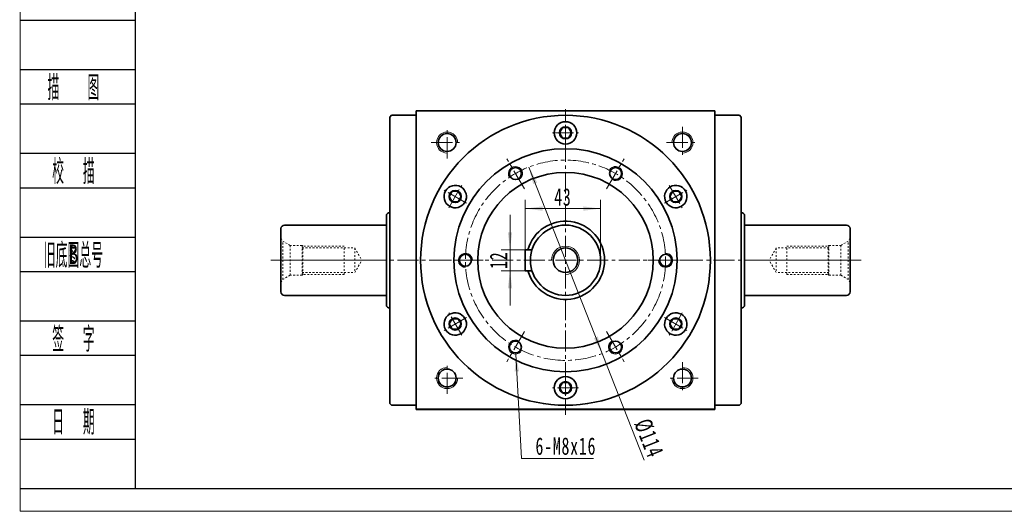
# Model space of a CAD drawing. Header units: millimetres. Extents: x 1703 to 2807, y 1420 to 2197.
# Tile 1 of 6: x 1709 to 2270, y 1420 to 1700. Entities that reach past the tile are written whole.
import ezdxf
from ezdxf.enums import TextEntityAlignment as Align

# ---------------------------------------------------------------- set-up
doc = ezdxf.new("R2010")
doc.units = ezdxf.units.MM
doc.set_wipeout_variables(frame=1)
doc.linetypes.add('点画线', pattern=[18, 12, -2, 2, -2])
doc.linetypes.add('虚线', pattern=[2, 1, -1])
doc.layers.get('0').update_dxf_attribs({"lineweight": 35})
doc.layers.add('2细线层', color=4, linetype='Continuous')
doc.layers.add('6文字层', color=3, linetype='Continuous')
for name, color, linetype, lineweight in [('中心线层', 1, '点画线', 18), ('图框_外框线', 7, 'Continuous', 18), ('尺寸线层', 3, 'Continuous', 18), ('粗实线', 7, 'Continuous', 50), ('粗实线层', 7, 'Continuous', 35)]:
    doc.layers.add(name, color=color, linetype=linetype, lineweight=lineweight)
doc.styles.add('PC_TEXTSTYLE', font='ISOCP.SHX', dxfattribs={"width": 0.707, "bigfont": 'GBCBIG.SHX'})
doc.styles.add('标准', font='txt', dxfattribs={"width": 0.667})
doc.dimstyles.new('a4-1-1.5', dxfattribs={"dimtxt": 4.5, "dimasz": 4.5, "dimexe": 2.25, "dimexo": 0, "dimgap": 0.75, "dimtad": 1, "dimdec": 3, "dimdsep": 46, "dimtxsty": '标准', "dimblk": '_CAXARROW', "dimcen": 0, "dimdle": 9, "dimazin": 2, "dimtfac": 0.707107, "dimtdec": 3, "dimtix": 1, "dimtmove": 2, "dimatfit": 3, "dimfxl": 0, "dimfrac": 2, "dimtolj": 1, "dimarcsym": 0})

# ---------------------------------------------------------------- blocks, each defined once
blk = doc.blocks.new('m16螺纹中心孔_7')
at = {"layer": '中心线层', "linetype": '点画线', "lineweight": 18}
blk.add_line((49.71, 0), (-4.25, 0), dxfattribs=at)
at = {"layer": '粗实线层', "color": 6, "linetype": '虚线', "lineweight": 18}
for p, q in [((0, -12.65), (0, 12.65)), ((0, 12.65), (0.99, 10.93)), ((5.2, 8.5), (0.99, 10.93)), ((0.99, -10.93), (0.99, 10.93)), ((12, 8.5), (5.2, 8.5)), ((5.2, -8.5), (5.2, 8.5)), ((12.5, 8), (12, 8.5)), ((12, -8.5), (12, 8.5)), ((12, 7), (42, 7)), ((36, 8), (12.5, 8)), ((12.5, -8), (12.5, 8)), ((36, -8), (36, 8)), ((42, 7), (46.04, 0)), ((42, 7), (42, -7)), ((42, -7), (46.04, 0)), ((0, -12.65), (0.99, -10.93)), ((5.2, -8.5), (0.99, -10.93)), ((12, -8.5), (5.2, -8.5)), ((12, -7), (42, -7)), ((12.5, -8), (12, -8.5)), ((36, -8), (12.5, -8))]:
    blk.add_line(p, q, dxfattribs=at)
blk = doc.blocks.new('*X53')
at = {"layer": '中心线层', "linetype": '点画线', "lineweight": 18}
for p, q in [((0, -7.37), (0, 7.37)), ((-7.37, 0), (7.37, 0))]:
    blk.add_line(p, q, dxfattribs=at)
at = {"layer": '粗实线层'}
for p, q in [((-3.46, 0), (-1.73, 3)), ((-3.46, 0), (-1.73, -3)), ((-1.73, 3), (1.73, 3)), ((3.46, 0), (1.73, 3)), ((3.46, 0), (1.73, 3)), ((3.46, 0), (1.73, -3)), ((-1.73, -3), (1.73, -3))]:
    blk.add_line(p, q, dxfattribs=at)
blk.add_circle((0, 0), 3.46, dxfattribs=at)
for start, end in [(0, 180), (180, 360)]:
    blk.add_arc((0, 0), 6.37, start, end, dxfattribs=at)
blk = doc.blocks.new('*X54')
at = {"layer": '尺寸线层', "linetype": 'Continuous'}
for points in [[(1988.18, 1569.26), (1989.41, 1579.16), (1986.94, 1579.16)], [(1988.18, 1557.26), (1989.41, 1547.36), (1986.94, 1547.36)]]:
    blk.add_hatch(color=0, dxfattribs=at).paths.add_polyline_path(points, flags=0)
at = {"layer": '尺寸线层', "color": 0, "linetype": 'Continuous'}
for p, q in [((1988.18, 1589.06), (1988.18, 1537.46)), ((1996.78, 1569.26), (1983.23, 1569.26)), ((1996.78, 1557.26), (1983.23, 1557.26))]:
    blk.add_line(p, q, dxfattribs=at)
at = {"layer": '尺寸线层', "color": 0, "insert": (1981.63, 1563.26), "char_height": 9.9, "width": 19.8, "attachment_point": 5, "rotation": 90, "line_spacing_factor": 1.15057, "style": '标准'}
blk.add_mtext('\\T1.1;12', dxfattribs=at)
blk = doc.blocks.new('_CAXARROW')
blk.add_hatch(color=0).paths.add_polyline_path([(0, 0), (-1, 0.125), (-1, -0.125)], flags=0)
blk = doc.blocks.new('*X55')
at = {"layer": '尺寸线层', "linetype": 'Continuous'}
for points in [[(1996.78, 1592.68), (2006.68, 1593.92), (2006.68, 1591.44)], [(2039.78, 1592.68), (2029.88, 1593.92), (2029.88, 1591.44)]]:
    blk.add_hatch(color=0, dxfattribs=at).paths.add_polyline_path(points, flags=0)
at = {"layer": '尺寸线层', "color": 0, "linetype": 'Continuous'}
for p, q in [((1996.78, 1569.26), (1996.78, 1597.63)), ((1996.78, 1592.68), (2039.78, 1592.68)), ((2039.78, 1563.26), (2039.78, 1597.63))]:
    blk.add_line(p, q, dxfattribs=at)
at = {"layer": '尺寸线层', "color": 0, "insert": (2018.28, 1599.23), "char_height": 9.9, "width": 19.8, "attachment_point": 5, "line_spacing_factor": 1.15057, "style": '标准'}
blk.add_mtext('\\T1.1;43', dxfattribs=at)
blk = doc.blocks.new('*X56')
at = {"layer": '尺寸线层', "linetype": 'Continuous'}
for points in [[(1998.88, 1616.29), (2001.36, 1606.63), (2003.66, 1607.54)], [(2040.67, 1510.23), (2035.89, 1518.98), (2038.19, 1519.89)]]:
    blk.add_hatch(color=0, dxfattribs=at).paths.add_polyline_path(points, flags=0)
at = {"layer": '尺寸线层', "color": 0, "linetype": 'Continuous'}
blk.add_line((2064.6, 1449.49), (1998.88, 1616.29), dxfattribs=at)
at = {"layer": '尺寸线层', "color": 0, "insert": (2067.19, 1461.97), "char_height": 9.9, "width": 42.6466, "attachment_point": 5, "rotation": 291.5029, "line_spacing_factor": 1.15057, "style": '标准'}
blk.add_mtext('\\T1.1;%%C114', dxfattribs=at)
blk = doc.blocks.new('*X57')
at = {"layer": '尺寸线层', "linetype": 'Continuous'}
blk.add_hatch(color=0, dxfattribs=at).paths.add_polyline_path([(-6.19, 59.47), (-4.43, 49.65), (-6.9, 49.52)], flags=0)
at = {"layer": '尺寸线层', "color": 0, "linetype": 'Continuous'}
blk.add_line((-6.19, 59.47), (-3, 0), dxfattribs=at)
at = {"layer": '尺寸线层', "color": 0}
for p, q in [((-3, 0), (0, 0)), ((0, 0), (38.07, 0)), ((0, 0), (0, 0))]:
    blk.add_line(p, q, dxfattribs=at)
at = {"layer": '尺寸线层', "color": 0, "insert": (4.95, 1.98), "char_height": 9.9, "width": 66.2329, "attachment_point": 7, "line_spacing_factor": 1.15057, "style": '标准'}
blk.add_mtext('\\T1.1;6-M8x16', dxfattribs=at)

msp = doc.modelspace()

# ---------------------------------------------------------------- linework, layer by layer
at = {"layer": '2细线层'}
for p, q in [((1708.9926, 1699.8929), (1774.6485, 1699.8929)), ((1708.9926, 1671.8487), (1774.6485, 1671.8487)), ((1708.9926, 1652.2178), (1774.6485, 1652.2178)), ((1708.9926, 1624.1737), (1774.6485, 1624.1737)), ((1708.9926, 1604.5427), (1774.6485, 1604.5427)), ((1708.9926, 1576.4986), (1774.6485, 1576.4986)), ((1708.9926, 1556.8677), (1774.6485, 1556.8677)), ((1708.9926, 1528.8235), (1774.6485, 1528.8235)), ((1708.9926, 1509.1926), (1774.6485, 1509.1926)), ((1708.9926, 1481.1484), (1774.6485, 1481.1484)), ((1708.9926, 1461.5175), (1774.6485, 1461.5175)), ((1708.9926, 1433.4733), (1774.6485, 1433.4733))]:
    msp.add_line(p, q, dxfattribs=at)
at = {"layer": '中心线层'}
for p, q in [((2019.775, 1475.2596), (2019.775, 1651.2596)), ((1952.3607, 1621.2596), (1952.3607, 1639.2596)), ((2086.3607, 1639.2596), (2086.3607, 1621.2596)), ((1943.3607, 1630.2596), (1961.3607, 1630.2596)), ((2077.3607, 1630.2596), (2095.3607, 1630.2596)), ((1996.3433, 1603.8446), (1986.4508, 1620.9789)), ((2043.2068, 1603.8446), (2053.0993, 1620.9789)), ((1852.062, 1563.2596), (2188.3167, 1563.2596)), ((1972.9116, 1563.2596), (1953.1265, 1563.2596)), ((2066.6385, 1563.2596), (2086.4235, 1563.2596)), ((1996.3433, 1522.6747), (1986.4508, 1505.5403)), ((2043.2068, 1522.6747), (2053.0993, 1505.5403)), ((1952.3607, 1487.2596), (1952.3607, 1505.2596)), ((2086.3607, 1505.2596), (2086.3607, 1487.2596)), ((1961.3607, 1496.2596), (1943.3607, 1496.2596)), ((2095.3607, 1496.2596), (2077.3607, 1496.2596))]:
    msp.add_line(p, q, dxfattribs=at)
msp.add_circle((2019.775, 1563.2596), 57, dxfattribs=at)
at = {"layer": '粗实线', "lineweight": 40}
for p, q in [((2104.775, 1478.2596), (1934.775, 1478.2596)), ((2084.775, 1478.2596), (1954.7746, 1478.2596))]:
    msp.add_line(p, q, dxfattribs=at)
at = {"layer": '粗实线层'}
for p, q in [((1934.775, 1478.2596), (1934.775, 1648.2596)), ((1934.775, 1648.2596), (2104.775, 1648.2596)), ((2104.775, 1478.2596), (2104.775, 1648.2596)), ((1920.775, 1645.7596), (1919.775, 1644.7596)), ((1919.775, 1644.7596), (1919.775, 1481.7596)), ((1934.775, 1645.7596), (1920.775, 1645.7596)), ((2104.775, 1645.7596), (2118.775, 1645.7596)), ((2118.775, 1645.7596), (2119.775, 1644.7596)), ((2119.775, 1644.7596), (2119.775, 1481.7596)), ((1917.775, 1588.5096), (1917.775, 1538.0096)), ((2121.775, 1588.5096), (2121.775, 1538.0096)), ((1857.775, 1581.2596), (1857.775, 1545.2596)), ((1859.775, 1583.2596), (1917.775, 1583.2596)), ((2179.775, 1583.2596), (2121.775, 1583.2596)), ((2181.775, 1581.2596), (2181.775, 1545.2596)), ((2000.6962, 1569.2596), (1996.775, 1569.2596)), ((1996.775, 1569.2596), (1996.775, 1557.2596)), ((1996.775, 1557.2596), (2000.6962, 1557.2596)), ((1859.775, 1543.2596), (1917.775, 1543.2596)), ((2179.775, 1543.2596), (2121.775, 1543.2596)), ((1919.775, 1481.7596), (1920.775, 1480.7596)), ((1934.775, 1480.7596), (1920.775, 1480.7596)), ((2104.775, 1480.7596), (2118.775, 1480.7596)), ((2119.775, 1481.7596), (2118.775, 1480.7596))]:
    msp.add_line(p, q, dxfattribs=at)
for centre, radius in [((2019.775, 1563.2596), 82.5), ((1952.3607, 1630.2596), 5.1), ((2086.3607, 1630.2596), 5.1), ((2019.775, 1563.2596), 63.5), ((1991.275, 1612.6231), 3.4), ((2048.275, 1612.6231), 3.4), ((2019.775, 1563.2596), 50), ((2019.775, 1563.2596), 20), ((2019.775, 1563.2596), 7), ((1962.775, 1563.2596), 3.4), ((2076.775, 1563.2596), 3.4), ((1991.275, 1513.8962), 3.4), ((2048.275, 1513.8962), 3.4), ((1952.3607, 1496.2596), 5.1), ((2086.3607, 1496.2596), 5.1)]:
    msp.add_circle(centre, radius, dxfattribs=at)
at = {"layer": '粗实线层', "lineweight": 18}
for centre, radius, start, end in [((1952.3607, 1630.2596), 6, 0, 270), ((2086.3607, 1630.2596), 6, 270, 180), ((1991.275, 1612.6231), 4, 300, 212.010791), ((2048.275, 1612.6231), 4, 240, 152.010791), ((2019.775, 1563.2596), 8, 270, 180), ((1962.775, 1563.2596), 4, 0, 272.010791), ((2076.775, 1563.2596), 4, 180, 92.010791), ((1991.275, 1513.8962), 4, 60, 332.010791), ((2048.275, 1513.8962), 4, 120, 32.010791), ((1952.3607, 1496.2596), 6, 90, 360), ((2086.3607, 1496.2596), 6, 180, 90)]:
    msp.add_arc(centre, radius, start, end, dxfattribs=at)
at = {"layer": '粗实线层'}
for centre, radius, start, end in [((1919.775, 1588.5096), 2, 90, 180), ((2119.775, 1588.5096), 2, 0, 90), ((1859.775, 1581.2596), 2, 90, 180), ((2019.775, 1563.2596), 22.25, 195.64421, 164.35579), ((2179.775, 1581.2596), 2, 0, 90), ((1859.775, 1545.2596), 2, 180, 270), ((2179.775, 1545.2596), 2, 270, 0), ((1919.775, 1538.0096), 2, 180, 270), ((2119.775, 1538.0096), 2, 270, 0)]:
    msp.add_arc(centre, radius, start, end, dxfattribs=at)

# ---------------------------------------------------------------- block references
msp.add_blockref('m16螺纹中心孔_7', (1857.775, 1563.2596), dxfattribs=at)
at = {"layer": '粗实线层', "xscale": -0.9999999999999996, "rotation": 360}
msp.add_blockref('m16螺纹中心孔_7', (2181.775, 1563.2596), dxfattribs=at)

# ---------------------------------------------------------------- texts
at = {"layer": '6文字层', "color": 3, "style": 'PC_TEXTSTYLE'}
for s, width, p in [('描   图', 0.6667, (1739.5933, 1662.0333)), ('校  描', 0.667, (1739.5933, 1614.3582)), ('旧底图总号', 0.667, (1739.5933, 1566.6831)), ('签  字', 0.667, (1739.5933, 1519.008)), ('日  期', 0.667, (1739.6108, 1471.6128))]:
    msp.add_text(s, height=14.02208, dxfattribs=dict(at, width=width)).set_placement(p, align=Align.MIDDLE)
at = {"layer": '6文字层', "width": 0.707}
msp.add_text('B', height=11.2177, dxfattribs=at).set_placement((1739.5933, 1566.6831), align=Align.MIDDLE)

# ---------------------------------------------------------------- dimensions: what is measured, and where the dimension line sits
at = {"layer": '尺寸线层'}
for base, p2, angle, picture, middle in [((2039.775, 1592.6818), (2039.775, 1563.2596), 0, '*X55', (2018.275, 1599.2283)), ((1988.1759, 1557.2596), (1996.775, 1557.2596), 270, '*X54', (1981.6294, 1563.2596))]:
    dim = msp.add_linear_dim(base=base, p1=(1996.775, 1569.2596), p2=p2, angle=angle, dimstyle='a4-1-1.5', override={"dimsah": 1, "dimtfill": 1, "dimtzin": 8}, dxfattribs=at)
    dim.commit()
    dim.dimension.update_dxf_attribs({"geometry": picture, "text_midpoint": middle})

# ---------------------------------------------------------------- next in the draw order: wipeouts: each hides what was drawn before it
for points in [[(2026.14, 1635.7596), (2026.1399, 1635.7934), (2026.1397, 1635.8273), (2026.1392, 1635.8611), (2026.1386, 1635.8949), (2026.1378, 1635.9287), (2026.1368, 1635.9625), (2026.1356, 1635.9963), (2026.1343, 1636.0301), (2026.1328, 1636.0638), (2026.1311, 1636.0976), (2026.1292, 1636.1314), (2026.1271, 1636.1651), (2026.1249, 1636.1989), (2026.1224, 1636.2326), (2026.1198, 1636.2663), (2026.1171, 1636.3), (2026.1141, 1636.3337), (2026.111, 1636.3674), (2026.1076, 1636.401), (2026.1041, 1636.4347), (2026.1005, 1636.4683), (2026.0966, 1636.5019), (2026.0926, 1636.5354), (2026.0884, 1636.569), (2026.084, 1636.6025), (2026.0794, 1636.636), (2026.0747, 1636.6695), (2026.0697, 1636.703), (2026.0646, 1636.7364), (2026.0594, 1636.7698), (2026.0594, 1636.7698), (2026.0049, 1637.0642), (2025.9367, 1637.3558), (2025.8548, 1637.6438), (2025.7594, 1637.9276), (2025.6509, 1638.2067), (2025.5293, 1638.4803), (2025.3949, 1638.7479), (2025.2482, 1639.0089), (2025.0893, 1639.2627), (2024.9187, 1639.5088), (2024.7367, 1639.7465), (2024.5437, 1639.9755), (2024.3401, 1640.1951), (2024.1265, 1640.4049), (2023.9032, 1640.6044), (2023.6708, 1640.7932), (2023.4298, 1640.9708), (2023.1806, 1641.1369), (2022.924, 1641.2911), (2022.6603, 1641.4331), (2022.3903, 1641.5625), (2022.1145, 1641.6791), (2021.8335, 1641.7826), (2021.548, 1641.8727), (2021.2585, 1641.9493), (2020.9658, 1642.0123), (2020.6704, 1642.0613), (2020.3731, 1642.0965), (2020.0744, 1642.1176), (2019.775, 1642.1246), (2019.775, 1642.1246), (2019.4757, 1642.1176), (2019.177, 1642.0965), (2018.8796, 1642.0613), (2018.5843, 1642.0123), (2018.2915, 1641.9493), (2018.0021, 1641.8727), (2017.7165, 1641.7826), (2017.4355, 1641.6791), (2017.1597, 1641.5625), (2016.8897, 1641.4331), (2016.6261, 1641.2911), (2016.3694, 1641.1369), (2016.1203, 1640.9708), (2015.8793, 1640.7932), (2015.6469, 1640.6044), (2015.4236, 1640.4049), (2015.2099, 1640.1951), (2015.0064, 1639.9755), (2014.8134, 1639.7465), (2014.6314, 1639.5088), (2014.4607, 1639.2627), (2014.3019, 1639.0089), (2014.1551, 1638.7479), (2014.0208, 1638.4803), (2013.8992, 1638.2067), (2013.7906, 1637.9276), (2013.6953, 1637.6438), (2013.6134, 1637.3558), (2013.5452, 1637.0642), (2013.4907, 1636.7698), (2013.4907, 1636.7698), (2013.4854, 1636.7364), (2013.4803, 1636.703), (2013.4754, 1636.6695), (2013.4707, 1636.636), (2013.4661, 1636.6025), (2013.4617, 1636.569), (2013.4575, 1636.5354), (2013.4535, 1636.5019), (2013.4496, 1636.4683), (2013.4459, 1636.4347), (2013.4424, 1636.401), (2013.4391, 1636.3674), (2013.436, 1636.3337), (2013.433, 1636.3), (2013.4302, 1636.2663), (2013.4276, 1636.2326), (2013.4252, 1636.1989), (2013.423, 1636.1651), (2013.4209, 1636.1314), (2013.419, 1636.0976), (2013.4173, 1636.0638), (2013.4158, 1636.0301), (2013.4144, 1635.9963), (2013.4133, 1635.9625), (2013.4123, 1635.9287), (2013.4115, 1635.8949), (2013.4108, 1635.8611), (2013.4104, 1635.8273), (2013.4101, 1635.7934), (2013.41, 1635.7596), (2013.41, 1635.7596), (2013.4188, 1635.4265), (2013.4449, 1635.0943), (2013.4884, 1634.7639), (2013.5491, 1634.4363), (2013.6269, 1634.1123), (2013.7216, 1633.7927), (2013.8328, 1633.4786), (2013.9603, 1633.1708), (2014.1038, 1632.87), (2014.2628, 1632.5771), (2014.4369, 1632.293), (2014.6256, 1632.0184), (2014.8285, 1631.754), (2015.0449, 1631.5006), (2015.2743, 1631.2589), (2015.516, 1631.0295), (2015.7694, 1630.8131), (2016.0338, 1630.6102), (2016.3084, 1630.4215), (2016.5925, 1630.2474), (2016.8854, 1630.0884), (2017.1862, 1629.9449), (2017.494, 1629.8174), (2017.8081, 1629.7062), (2018.1277, 1629.6115), (2018.4517, 1629.5337), (2018.7793, 1629.473), (2019.1097, 1629.4295), (2019.4419, 1629.4034), (2019.775, 1629.3946), (2019.775, 1629.3946), (2020.1082, 1629.4034), (2020.4404, 1629.4295), (2020.7707, 1629.473), (2021.0984, 1629.5337), (2021.4224, 1629.6115), (2021.7419, 1629.7062), (2022.056, 1629.8174), (2022.3639, 1629.9449), (2022.6647, 1630.0884), (2022.9575, 1630.2474), (2023.2417, 1630.4215), (2023.5163, 1630.6102), (2023.7807, 1630.8131), (2024.034, 1631.0295), (2024.2758, 1631.2589), (2024.5052, 1631.5006), (2024.7216, 1631.754), (2024.9244, 1632.0184), (2025.1132, 1632.293), (2025.2873, 1632.5771), (2025.4463, 1632.87), (2025.5898, 1633.1708), (2025.7173, 1633.4786), (2025.8285, 1633.7927), (2025.9232, 1634.1123), (2026.0009, 1634.4363), (2026.0617, 1634.7639), (2026.1052, 1635.0943), (2026.1313, 1635.4265)], [(1960.1707, 1605.0219), (1960.1414, 1605.0387), (1960.1119, 1605.0554), (1960.0824, 1605.0719), (1960.0528, 1605.0883), (1960.0232, 1605.1045), (1959.9934, 1605.1205), (1959.9635, 1605.1364), (1959.9336, 1605.1521), (1959.9036, 1605.1677), (1959.8735, 1605.1831), (1959.8433, 1605.1984), (1959.8131, 1605.2134), (1959.7827, 1605.2284), (1959.7523, 1605.2431), (1959.7218, 1605.2577), (1959.6912, 1605.2722), (1959.6606, 1605.2865), (1959.6298, 1605.3006), (1959.599, 1605.3145), (1959.5682, 1605.3283), (1959.5372, 1605.3419), (1959.5062, 1605.3554), (1959.4751, 1605.3687), (1959.4439, 1605.3818), (1959.4127, 1605.3948), (1959.3814, 1605.4076), (1959.35, 1605.4202), (1959.3186, 1605.4327), (1959.2871, 1605.445), (1959.2555, 1605.4571), (1959.2555, 1605.4571), (1958.9733, 1605.5572), (1958.6867, 1605.6438), (1958.3963, 1605.7169), (1958.1029, 1605.7763), (1957.8069, 1605.8218), (1957.5091, 1605.8533), (1957.2102, 1605.8708), (1956.9108, 1605.8742), (1956.6116, 1605.8635), (1956.3132, 1605.8387), (1956.0163, 1605.8), (1955.7215, 1605.7473), (1955.4295, 1605.6808), (1955.141, 1605.6007), (1954.8566, 1605.5071), (1954.5769, 1605.4002), (1954.3026, 1605.2803), (1954.0341, 1605.1476), (1953.7722, 1605.0024), (1953.5175, 1604.8451), (1953.2704, 1604.676), (1953.0315, 1604.4954), (1952.8014, 1604.3038), (1952.5806, 1604.1016), (1952.3695, 1603.8892), (1952.1686, 1603.6672), (1951.9784, 1603.4359), (1951.7993, 1603.196), (1951.6317, 1602.9479), (1951.4759, 1602.6921), (1951.4759, 1602.6921), (1951.3324, 1602.4294), (1951.2013, 1602.1601), (1951.0831, 1601.8851), (1950.9779, 1601.6047), (1950.886, 1601.3197), (1950.8076, 1601.0307), (1950.7429, 1600.7384), (1950.692, 1600.4433), (1950.6551, 1600.1462), (1950.6322, 1599.8476), (1950.6233, 1599.5483), (1950.6285, 1599.2489), (1950.6478, 1598.9501), (1950.6812, 1598.6526), (1950.7284, 1598.3569), (1950.7896, 1598.0638), (1950.8644, 1597.7739), (1950.9529, 1597.4878), (1951.0546, 1597.2062), (1951.1695, 1596.9297), (1951.2973, 1596.6589), (1951.4377, 1596.3944), (1951.5903, 1596.1368), (1951.7549, 1595.8867), (1951.9311, 1595.6445), (1952.1185, 1595.411), (1952.3166, 1595.1865), (1952.5251, 1594.9716), (1952.7435, 1594.7667), (1952.9712, 1594.5723), (1952.9712, 1594.5723), (1952.9975, 1594.551), (1953.0239, 1594.5299), (1953.0504, 1594.5089), (1953.077, 1594.4881), (1953.1038, 1594.4674), (1953.1306, 1594.4468), (1953.1576, 1594.4264), (1953.1846, 1594.4061), (1953.2118, 1594.386), (1953.2391, 1594.366), (1953.2664, 1594.3461), (1953.2939, 1594.3264), (1953.3215, 1594.3069), (1953.3492, 1594.2875), (1953.377, 1594.2682), (1953.4049, 1594.2491), (1953.4329, 1594.2301), (1953.461, 1594.2113), (1953.4892, 1594.1927), (1953.5175, 1594.1742), (1953.5459, 1594.1558), (1953.5744, 1594.1376), (1953.6029, 1594.1195), (1953.6316, 1594.1016), (1953.6604, 1594.0839), (1953.6893, 1594.0663), (1953.7182, 1594.0488), (1953.7473, 1594.0315), (1953.7765, 1594.0144), (1953.8057, 1593.9974), (1953.8057, 1593.9974), (1954.0985, 1593.8384), (1954.3993, 1593.6949), (1954.7072, 1593.5674), (1955.0213, 1593.4562), (1955.3408, 1593.3615), (1955.6648, 1593.2837), (1955.9925, 1593.223), (1956.3229, 1593.1795), (1956.6551, 1593.1534), (1956.9882, 1593.1446), (1957.3213, 1593.1534), (1957.6535, 1593.1795), (1957.9839, 1593.223), (1958.3115, 1593.2837), (1958.6356, 1593.3615), (1958.9551, 1593.4562), (1959.2692, 1593.5674), (1959.5771, 1593.6949), (1959.8778, 1593.8384), (1960.1707, 1593.9974), (1960.4548, 1594.1715), (1960.7294, 1594.3602), (1960.9938, 1594.5631), (1961.2472, 1594.7795), (1961.4889, 1595.0089), (1961.7183, 1595.2506), (1961.9347, 1595.504), (1962.1376, 1595.7684), (1962.3263, 1596.043), (1962.5004, 1596.3271), (1962.5004, 1596.3271), (1962.6594, 1596.62), (1962.8029, 1596.9208), (1962.9304, 1597.2286), (1963.0417, 1597.5427), (1963.1363, 1597.8623), (1963.2141, 1598.1863), (1963.2748, 1598.5139), (1963.3183, 1598.8443), (1963.3445, 1599.1765), (1963.3532, 1599.5096), (1963.3445, 1599.8428), (1963.3183, 1600.175), (1963.2748, 1600.5053), (1963.2141, 1600.833), (1963.1363, 1601.157), (1963.0417, 1601.4765), (1962.9304, 1601.7906), (1962.8029, 1602.0985), (1962.6594, 1602.3993), (1962.5004, 1602.6921), (1962.3263, 1602.9763), (1962.1376, 1603.2509), (1961.9347, 1603.5153), (1961.7183, 1603.7687), (1961.4889, 1604.0104), (1961.2472, 1604.2398), (1960.9938, 1604.4562), (1960.7294, 1604.659), (1960.4548, 1604.8478)], [(2085.7444, 1593.9974), (2085.7736, 1594.0144), (2085.8028, 1594.0315), (2085.8318, 1594.0488), (2085.8608, 1594.0663), (2085.8897, 1594.0839), (2085.9184, 1594.1016), (2085.9471, 1594.1195), (2085.9757, 1594.1376), (2086.0042, 1594.1558), (2086.0326, 1594.1742), (2086.0609, 1594.1927), (2086.0891, 1594.2113), (2086.1172, 1594.2301), (2086.1452, 1594.2491), (2086.1731, 1594.2682), (2086.2009, 1594.2875), (2086.2286, 1594.3069), (2086.2562, 1594.3264), (2086.2836, 1594.3461), (2086.311, 1594.366), (2086.3383, 1594.386), (2086.3655, 1594.4061), (2086.3925, 1594.4264), (2086.4195, 1594.4468), (2086.4463, 1594.4674), (2086.473, 1594.4881), (2086.4997, 1594.5089), (2086.5262, 1594.5299), (2086.5526, 1594.551), (2086.5789, 1594.5723), (2086.5789, 1594.5723), (2086.8066, 1594.7667), (2087.025, 1594.9716), (2087.2335, 1595.1865), (2087.4316, 1595.411), (2087.619, 1595.6445), (2087.7952, 1595.8867), (2087.9598, 1596.1368), (2088.1124, 1596.3944), (2088.2528, 1596.6589), (2088.3806, 1596.9297), (2088.4954, 1597.2062), (2088.5972, 1597.4878), (2088.6856, 1597.7739), (2088.7605, 1598.0638), (2088.8216, 1598.3569), (2088.8689, 1598.6526), (2088.9022, 1598.9501), (2088.9215, 1599.2489), (2088.9268, 1599.5483), (2088.9179, 1599.8476), (2088.895, 1600.1462), (2088.858, 1600.4433), (2088.8071, 1600.7384), (2088.7424, 1601.0307), (2088.6641, 1601.3197), (2088.5722, 1601.6047), (2088.467, 1601.8851), (2088.3488, 1602.1601), (2088.2177, 1602.4294), (2088.0741, 1602.6921), (2088.0741, 1602.6921), (2087.9184, 1602.9479), (2087.7507, 1603.196), (2087.5716, 1603.4359), (2087.3814, 1603.6672), (2087.1806, 1603.8892), (2086.9695, 1604.1016), (2086.7486, 1604.3038), (2086.5185, 1604.4954), (2086.2797, 1604.676), (2086.0326, 1604.8451), (2085.7778, 1605.0024), (2085.5159, 1605.1476), (2085.2475, 1605.2803), (2084.9732, 1605.4002), (2084.6934, 1605.5071), (2084.409, 1605.6007), (2084.1205, 1605.6808), (2083.8286, 1605.7473), (2083.5338, 1605.8), (2083.2369, 1605.8387), (2082.9385, 1605.8635), (2082.6393, 1605.8742), (2082.3398, 1605.8708), (2082.0409, 1605.8533), (2081.7432, 1605.8218), (2081.4472, 1605.7763), (2081.1537, 1605.7169), (2080.8634, 1605.6438), (2080.5767, 1605.5572), (2080.2945, 1605.4571), (2080.2945, 1605.4571), (2080.263, 1605.445), (2080.2315, 1605.4327), (2080.2, 1605.4202), (2080.1687, 1605.4076), (2080.1374, 1605.3948), (2080.1061, 1605.3818), (2080.075, 1605.3687), (2080.0439, 1605.3554), (2080.0129, 1605.3419), (2079.9819, 1605.3283), (2079.951, 1605.3145), (2079.9202, 1605.3006), (2079.8895, 1605.2865), (2079.8589, 1605.2722), (2079.8283, 1605.2577), (2079.7978, 1605.2431), (2079.7674, 1605.2284), (2079.737, 1605.2134), (2079.7068, 1605.1984), (2079.6766, 1605.1831), (2079.6465, 1605.1677), (2079.6165, 1605.1521), (2079.5865, 1605.1364), (2079.5567, 1605.1205), (2079.5269, 1605.1045), (2079.4972, 1605.0883), (2079.4676, 1605.0719), (2079.4381, 1605.0554), (2079.4087, 1605.0387), (2079.3794, 1605.0219), (2079.3794, 1605.0219), (2079.0952, 1604.8478), (2078.8206, 1604.659), (2078.5563, 1604.4562), (2078.3029, 1604.2398), (2078.0611, 1604.0104), (2077.8318, 1603.7687), (2077.6153, 1603.5153), (2077.4125, 1603.2509), (2077.2237, 1602.9763), (2077.0496, 1602.6921), (2076.8906, 1602.3993), (2076.7472, 1602.0985), (2076.6196, 1601.7906), (2076.5084, 1601.4765), (2076.4138, 1601.157), (2076.336, 1600.833), (2076.2752, 1600.5053), (2076.2317, 1600.175), (2076.2056, 1599.8428), (2076.1969, 1599.5096), (2076.2056, 1599.1765), (2076.2317, 1598.8443), (2076.2752, 1598.5139), (2076.336, 1598.1863), (2076.4138, 1597.8623), (2076.5084, 1597.5427), (2076.6196, 1597.2286), (2076.7472, 1596.9208), (2076.8906, 1596.62), (2077.0496, 1596.3271), (2077.0496, 1596.3271), (2077.2237, 1596.043), (2077.4125, 1595.7684), (2077.6153, 1595.504), (2077.8318, 1595.2506), (2078.0611, 1595.0089), (2078.3029, 1594.7795), (2078.5563, 1594.5631), (2078.8206, 1594.3602), (2079.0952, 1594.1715), (2079.3794, 1593.9974), (2079.6722, 1593.8384), (2079.973, 1593.6949), (2080.2809, 1593.5674), (2080.595, 1593.4562), (2080.9145, 1593.3615), (2081.2385, 1593.2837), (2081.5662, 1593.223), (2081.8966, 1593.1795), (2082.2288, 1593.1534), (2082.5619, 1593.1446), (2082.895, 1593.1534), (2083.2272, 1593.1795), (2083.5576, 1593.223), (2083.8852, 1593.2837), (2084.2093, 1593.3615), (2084.5288, 1593.4562), (2084.8429, 1593.5674), (2085.1508, 1593.6949), (2085.4515, 1593.8384)], [(1953.8057, 1532.5219), (1953.7765, 1532.5049), (1953.7473, 1532.4878), (1953.7182, 1532.4705), (1953.6893, 1532.453), (1953.6604, 1532.4354), (1953.6316, 1532.4177), (1953.6029, 1532.3998), (1953.5744, 1532.3817), (1953.5459, 1532.3635), (1953.5175, 1532.3451), (1953.4892, 1532.3266), (1953.461, 1532.3079), (1953.4329, 1532.2891), (1953.4049, 1532.2702), (1953.377, 1532.2511), (1953.3492, 1532.2318), (1953.3215, 1532.2124), (1953.2939, 1532.1928), (1953.2664, 1532.1731), (1953.2391, 1532.1533), (1953.2118, 1532.1333), (1953.1846, 1532.1132), (1953.1576, 1532.0929), (1953.1306, 1532.0725), (1953.1038, 1532.0519), (1953.077, 1532.0312), (1953.0504, 1532.0103), (1953.0239, 1531.9894), (1952.9975, 1531.9682), (1952.9712, 1531.9469), (1952.9712, 1531.9469), (1952.7435, 1531.7526), (1952.5251, 1531.5477), (1952.3166, 1531.3328), (1952.1185, 1531.1083), (1951.9311, 1530.8747), (1951.7549, 1530.6326), (1951.5903, 1530.3825), (1951.4377, 1530.1249), (1951.2973, 1529.8604), (1951.1695, 1529.5896), (1951.0546, 1529.3131), (1950.9529, 1529.0315), (1950.8644, 1528.7454), (1950.7896, 1528.4555), (1950.7284, 1528.1624), (1950.6812, 1527.8667), (1950.6478, 1527.5691), (1950.6285, 1527.2703), (1950.6233, 1526.9709), (1950.6322, 1526.6716), (1950.6551, 1526.3731), (1950.692, 1526.076), (1950.7429, 1525.7809), (1950.8076, 1525.4885), (1950.886, 1525.1995), (1950.9779, 1524.9146), (1951.0831, 1524.6342), (1951.2013, 1524.3591), (1951.3324, 1524.0899), (1951.4759, 1523.8271), (1951.4759, 1523.8271), (1951.6317, 1523.5714), (1951.7993, 1523.3233), (1951.9784, 1523.0834), (1952.1686, 1522.8521), (1952.3695, 1522.63), (1952.5806, 1522.4177), (1952.8014, 1522.2154), (1953.0315, 1522.0238), (1953.2704, 1521.8433), (1953.5175, 1521.6742), (1953.7722, 1521.5168), (1954.0341, 1521.3717), (1954.3026, 1521.239), (1954.5769, 1521.1191), (1954.8566, 1521.0122), (1955.141, 1520.9186), (1955.4295, 1520.8384), (1955.7215, 1520.7719), (1956.0163, 1520.7193), (1956.3132, 1520.6805), (1956.6116, 1520.6558), (1956.9108, 1520.6451), (1957.2102, 1520.6485), (1957.5091, 1520.666), (1957.8069, 1520.6975), (1958.1029, 1520.743), (1958.3963, 1520.8024), (1958.6867, 1520.8754), (1958.9733, 1520.9621), (1959.2555, 1521.0622), (1959.2555, 1521.0622), (1959.2871, 1521.0743), (1959.3186, 1521.0866), (1959.35, 1521.0991), (1959.3814, 1521.1117), (1959.4127, 1521.1245), (1959.4439, 1521.1375), (1959.4751, 1521.1506), (1959.5062, 1521.1639), (1959.5372, 1521.1773), (1959.5682, 1521.191), (1959.599, 1521.2047), (1959.6298, 1521.2187), (1959.6606, 1521.2328), (1959.6912, 1521.2471), (1959.7218, 1521.2615), (1959.7523, 1521.2761), (1959.7827, 1521.2909), (1959.8131, 1521.3058), (1959.8433, 1521.3209), (1959.8735, 1521.3362), (1959.9036, 1521.3516), (1959.9336, 1521.3671), (1959.9635, 1521.3829), (1959.9934, 1521.3988), (1960.0232, 1521.4148), (1960.0528, 1521.431), (1960.0824, 1521.4474), (1960.1119, 1521.4639), (1960.1414, 1521.4806), (1960.1707, 1521.4974), (1960.1707, 1521.4974), (1960.4548, 1521.6715), (1960.7294, 1521.8602), (1960.9938, 1522.0631), (1961.2472, 1522.2795), (1961.4889, 1522.5089), (1961.7183, 1522.7506), (1961.9347, 1523.004), (1962.1376, 1523.2684), (1962.3263, 1523.543), (1962.5004, 1523.8271), (1962.6594, 1524.12), (1962.8029, 1524.4208), (1962.9304, 1524.7286), (1963.0417, 1525.0427), (1963.1363, 1525.3623), (1963.2141, 1525.6863), (1963.2748, 1526.0139), (1963.3183, 1526.3443), (1963.3445, 1526.6765), (1963.3532, 1527.0096), (1963.3445, 1527.3428), (1963.3183, 1527.675), (1963.2748, 1528.0053), (1963.2141, 1528.333), (1963.1363, 1528.657), (1963.0417, 1528.9765), (1962.9304, 1529.2906), (1962.8029, 1529.5985), (1962.6594, 1529.8993), (1962.5004, 1530.1921), (1962.5004, 1530.1921), (1962.3263, 1530.4763), (1962.1376, 1530.7509), (1961.9347, 1531.0153), (1961.7183, 1531.2687), (1961.4889, 1531.5104), (1961.2472, 1531.7398), (1960.9938, 1531.9562), (1960.7294, 1532.159), (1960.4548, 1532.3478), (1960.1707, 1532.5219), (1959.8778, 1532.6809), (1959.5771, 1532.8244), (1959.2692, 1532.9519), (1958.9551, 1533.0631), (1958.6356, 1533.1578), (1958.3115, 1533.2355), (1957.9839, 1533.2963), (1957.6535, 1533.3398), (1957.3213, 1533.3659), (1956.9882, 1533.3746), (1956.6551, 1533.3659), (1956.3229, 1533.3398), (1955.9925, 1533.2963), (1955.6648, 1533.2355), (1955.3408, 1533.1578), (1955.0213, 1533.0631), (1954.7072, 1532.9519), (1954.3993, 1532.8244), (1954.0985, 1532.6809)], [(2079.3794, 1521.4974), (2079.4087, 1521.4806), (2079.4381, 1521.4639), (2079.4676, 1521.4474), (2079.4972, 1521.431), (2079.5269, 1521.4148), (2079.5567, 1521.3988), (2079.5865, 1521.3829), (2079.6165, 1521.3671), (2079.6465, 1521.3516), (2079.6766, 1521.3362), (2079.7068, 1521.3209), (2079.737, 1521.3058), (2079.7674, 1521.2909), (2079.7978, 1521.2761), (2079.8283, 1521.2615), (2079.8589, 1521.2471), (2079.8895, 1521.2328), (2079.9202, 1521.2187), (2079.951, 1521.2047), (2079.9819, 1521.191), (2080.0129, 1521.1773), (2080.0439, 1521.1639), (2080.075, 1521.1506), (2080.1061, 1521.1375), (2080.1374, 1521.1245), (2080.1687, 1521.1117), (2080.2, 1521.0991), (2080.2315, 1521.0866), (2080.263, 1521.0743), (2080.2945, 1521.0622), (2080.2945, 1521.0622), (2080.5767, 1520.9621), (2080.8634, 1520.8754), (2081.1537, 1520.8024), (2081.4472, 1520.743), (2081.7432, 1520.6975), (2082.0409, 1520.666), (2082.3398, 1520.6485), (2082.6393, 1520.6451), (2082.9385, 1520.6558), (2083.2369, 1520.6805), (2083.5338, 1520.7193), (2083.8286, 1520.7719), (2084.1205, 1520.8384), (2084.409, 1520.9186), (2084.6934, 1521.0122), (2084.9732, 1521.1191), (2085.2475, 1521.239), (2085.5159, 1521.3717), (2085.7778, 1521.5168), (2086.0326, 1521.6742), (2086.2797, 1521.8433), (2086.5185, 1522.0238), (2086.7486, 1522.2154), (2086.9695, 1522.4177), (2087.1806, 1522.63), (2087.3814, 1522.8521), (2087.5716, 1523.0834), (2087.7507, 1523.3233), (2087.9184, 1523.5714), (2088.0741, 1523.8271), (2088.0741, 1523.8271), (2088.2177, 1524.0899), (2088.3488, 1524.3591), (2088.467, 1524.6342), (2088.5722, 1524.9146), (2088.6641, 1525.1995), (2088.7424, 1525.4885), (2088.8071, 1525.7809), (2088.858, 1526.076), (2088.895, 1526.3731), (2088.9179, 1526.6716), (2088.9268, 1526.9709), (2088.9215, 1527.2703), (2088.9022, 1527.5691), (2088.8689, 1527.8667), (2088.8216, 1528.1624), (2088.7605, 1528.4555), (2088.6856, 1528.7454), (2088.5972, 1529.0315), (2088.4954, 1529.3131), (2088.3806, 1529.5896), (2088.2528, 1529.8604), (2088.1124, 1530.1249), (2087.9598, 1530.3825), (2087.7952, 1530.6326), (2087.619, 1530.8747), (2087.4316, 1531.1083), (2087.2335, 1531.3328), (2087.025, 1531.5477), (2086.8066, 1531.7526), (2086.5789, 1531.9469), (2086.5789, 1531.9469), (2086.5526, 1531.9682), (2086.5262, 1531.9894), (2086.4997, 1532.0103), (2086.473, 1532.0312), (2086.4463, 1532.0519), (2086.4195, 1532.0725), (2086.3925, 1532.0929), (2086.3655, 1532.1132), (2086.3383, 1532.1333), (2086.311, 1532.1533), (2086.2836, 1532.1731), (2086.2562, 1532.1928), (2086.2286, 1532.2124), (2086.2009, 1532.2318), (2086.1731, 1532.2511), (2086.1452, 1532.2702), (2086.1172, 1532.2891), (2086.0891, 1532.3079), (2086.0609, 1532.3266), (2086.0326, 1532.3451), (2086.0042, 1532.3635), (2085.9757, 1532.3817), (2085.9471, 1532.3998), (2085.9184, 1532.4177), (2085.8897, 1532.4354), (2085.8608, 1532.453), (2085.8318, 1532.4705), (2085.8028, 1532.4878), (2085.7736, 1532.5049), (2085.7444, 1532.5219), (2085.7444, 1532.5219), (2085.4515, 1532.6809), (2085.1508, 1532.8244), (2084.8429, 1532.9519), (2084.5288, 1533.0631), (2084.2093, 1533.1578), (2083.8852, 1533.2355), (2083.5576, 1533.2963), (2083.2272, 1533.3398), (2082.895, 1533.3659), (2082.5619, 1533.3746), (2082.2288, 1533.3659), (2081.8966, 1533.3398), (2081.5662, 1533.2963), (2081.2385, 1533.2355), (2080.9145, 1533.1578), (2080.595, 1533.0631), (2080.2809, 1532.9519), (2079.973, 1532.8244), (2079.6722, 1532.6809), (2079.3794, 1532.5219), (2079.0952, 1532.3478), (2078.8206, 1532.159), (2078.5563, 1531.9562), (2078.3029, 1531.7398), (2078.0611, 1531.5104), (2077.8318, 1531.2687), (2077.6153, 1531.0153), (2077.4125, 1530.7509), (2077.2237, 1530.4763), (2077.0496, 1530.1921), (2077.0496, 1530.1921), (2076.8906, 1529.8993), (2076.7472, 1529.5985), (2076.6196, 1529.2906), (2076.5084, 1528.9765), (2076.4138, 1528.657), (2076.336, 1528.333), (2076.2752, 1528.0053), (2076.2317, 1527.675), (2076.2056, 1527.3428), (2076.1969, 1527.0096), (2076.2056, 1526.6765), (2076.2317, 1526.3443), (2076.2752, 1526.0139), (2076.336, 1525.6863), (2076.4138, 1525.3623), (2076.5084, 1525.0427), (2076.6196, 1524.7286), (2076.7472, 1524.4208), (2076.8906, 1524.12), (2077.0496, 1523.8271), (2077.2237, 1523.543), (2077.4125, 1523.2684), (2077.6153, 1523.004), (2077.8318, 1522.7506), (2078.0611, 1522.5089), (2078.3029, 1522.2795), (2078.5563, 1522.0631), (2078.8206, 1521.8602), (2079.0952, 1521.6715)], [(2013.41, 1490.7596), (2013.4101, 1490.7258), (2013.4104, 1490.692), (2013.4108, 1490.6582), (2013.4115, 1490.6244), (2013.4123, 1490.5906), (2013.4133, 1490.5568), (2013.4144, 1490.523), (2013.4158, 1490.4892), (2013.4173, 1490.4554), (2013.419, 1490.4216), (2013.4209, 1490.3879), (2013.423, 1490.3541), (2013.4252, 1490.3204), (2013.4276, 1490.2867), (2013.4302, 1490.253), (2013.433, 1490.2193), (2013.436, 1490.1856), (2013.4391, 1490.1519), (2013.4424, 1490.1182), (2013.4459, 1490.0846), (2013.4496, 1490.051), (2013.4535, 1490.0174), (2013.4575, 1489.9838), (2013.4617, 1489.9503), (2013.4661, 1489.9168), (2013.4707, 1489.8832), (2013.4754, 1489.8498), (2013.4803, 1489.8163), (2013.4854, 1489.7829), (2013.4907, 1489.7495), (2013.4907, 1489.7495), (2013.5452, 1489.4551), (2013.6134, 1489.1635), (2013.6953, 1488.8755), (2013.7906, 1488.5916), (2013.8992, 1488.3126), (2014.0208, 1488.039), (2014.1551, 1487.7714), (2014.3019, 1487.5104), (2014.4607, 1487.2566), (2014.6314, 1487.0105), (2014.8134, 1486.7727), (2015.0064, 1486.5438), (2015.2099, 1486.3242), (2015.4236, 1486.1144), (2015.6469, 1485.9149), (2015.8793, 1485.7261), (2016.1203, 1485.5485), (2016.3694, 1485.3824), (2016.6261, 1485.2281), (2016.8897, 1485.0862), (2017.1597, 1484.9567), (2017.4355, 1484.8402), (2017.7165, 1484.7367), (2018.0021, 1484.6465), (2018.2915, 1484.5699), (2018.5843, 1484.507), (2018.8796, 1484.4579), (2019.177, 1484.4228), (2019.4757, 1484.4017), (2019.775, 1484.3946), (2019.775, 1484.3946), (2020.0744, 1484.4017), (2020.3731, 1484.4228), (2020.6704, 1484.4579), (2020.9658, 1484.507), (2021.2585, 1484.5699), (2021.548, 1484.6465), (2021.8335, 1484.7367), (2022.1145, 1484.8402), (2022.3903, 1484.9567), (2022.6603, 1485.0862), (2022.924, 1485.2281), (2023.1806, 1485.3824), (2023.4298, 1485.5485), (2023.6708, 1485.7261), (2023.9032, 1485.9149), (2024.1265, 1486.1144), (2024.3401, 1486.3242), (2024.5437, 1486.5438), (2024.7367, 1486.7727), (2024.9187, 1487.0105), (2025.0893, 1487.2566), (2025.2482, 1487.5104), (2025.3949, 1487.7714), (2025.5293, 1488.039), (2025.6509, 1488.3126), (2025.7594, 1488.5916), (2025.8548, 1488.8755), (2025.9367, 1489.1635), (2026.0049, 1489.4551), (2026.0594, 1489.7495), (2026.0594, 1489.7495), (2026.0646, 1489.7829), (2026.0697, 1489.8163), (2026.0747, 1489.8498), (2026.0794, 1489.8832), (2026.084, 1489.9168), (2026.0884, 1489.9503), (2026.0926, 1489.9838), (2026.0966, 1490.0174), (2026.1005, 1490.051), (2026.1041, 1490.0846), (2026.1076, 1490.1182), (2026.111, 1490.1519), (2026.1141, 1490.1856), (2026.1171, 1490.2193), (2026.1198, 1490.253), (2026.1224, 1490.2867), (2026.1249, 1490.3204), (2026.1271, 1490.3541), (2026.1292, 1490.3879), (2026.1311, 1490.4216), (2026.1328, 1490.4554), (2026.1343, 1490.4892), (2026.1356, 1490.523), (2026.1368, 1490.5568), (2026.1378, 1490.5906), (2026.1386, 1490.6244), (2026.1392, 1490.6582), (2026.1397, 1490.692), (2026.1399, 1490.7258), (2026.14, 1490.7596), (2026.14, 1490.7596), (2026.1313, 1491.0928), (2026.1052, 1491.425), (2026.0617, 1491.7553), (2026.0009, 1492.083), (2025.9232, 1492.407), (2025.8285, 1492.7265), (2025.7173, 1493.0406), (2025.5898, 1493.3485), (2025.4463, 1493.6493), (2025.2873, 1493.9421), (2025.1132, 1494.2263), (2024.9244, 1494.5009), (2024.7216, 1494.7653), (2024.5052, 1495.0187), (2024.2758, 1495.2604), (2024.034, 1495.4898), (2023.7807, 1495.7062), (2023.5163, 1495.909), (2023.2417, 1496.0978), (2022.9575, 1496.2719), (2022.6647, 1496.4309), (2022.3639, 1496.5744), (2022.056, 1496.7019), (2021.7419, 1496.8131), (2021.4224, 1496.9078), (2021.0984, 1496.9855), (2020.7707, 1497.0463), (2020.4404, 1497.0898), (2020.1082, 1497.1159), (2019.775, 1497.1246), (2019.775, 1497.1246), (2019.4419, 1497.1159), (2019.1097, 1497.0898), (2018.7793, 1497.0463), (2018.4517, 1496.9855), (2018.1277, 1496.9078), (2017.8081, 1496.8131), (2017.494, 1496.7019), (2017.1862, 1496.5744), (2016.8854, 1496.4309), (2016.5925, 1496.2719), (2016.3084, 1496.0978), (2016.0338, 1495.909), (2015.7694, 1495.7062), (2015.516, 1495.4898), (2015.2743, 1495.2604), (2015.0449, 1495.0187), (2014.8285, 1494.7653), (2014.6256, 1494.5009), (2014.4369, 1494.2263), (2014.2628, 1493.9421), (2014.1038, 1493.6493), (2013.9603, 1493.3485), (2013.8328, 1493.0406), (2013.7216, 1492.7265), (2013.6269, 1492.407), (2013.5491, 1492.083), (2013.4884, 1491.7553), (2013.4449, 1491.425), (2013.4188, 1491.0928)]]:
    msp.add_wipeout(points).dxf.layer = '粗实线层'

# ---------------------------------------------------------------- next in the draw order: linework, layer by layer
at = {"layer": '图框_外框线', "color": 3}
msp.add_lwpolyline([(1709.3051, 1420.4046), (2807.0746, 1420.4046), (2807.0746, 2196.6845), (1709.3051, 2196.6845)], close=True, dxfattribs=at)
at = {"layer": '图框_外框线', "color": 3, "lineweight": 25}
msp.add_lwpolyline([(1774.6485, 1433.4733), (2794.0059, 1433.4733), (2794.0059, 2183.6158), (1774.6485, 2183.6158)], close=True, dxfattribs=at)

# ---------------------------------------------------------------- next in the draw order: block references
at = {"layer": '尺寸线层'}
msp.add_blockref('*X57', (1997.7266, 1450.432), dxfattribs=at)
at = {"layer": '粗实线层'}
msp.add_blockref('*X53', (2019.775, 1635.7596), dxfattribs=at)
for p, rotation in [((1956.9882, 1599.5096), 59.99999999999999), ((2082.5619, 1599.5096), 299.9999999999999), ((1956.9882, 1527.0096), 120), ((2082.5619, 1527.0096), 240), ((2019.775, 1490.7596), 180)]:
    msp.add_blockref('*X53', p, dxfattribs=dict(at, rotation=rotation))

# ---------------------------------------------------------------- next in the draw order: dimensions: what is measured, and where the dimension line sits
at = {"layer": '尺寸线层'}
dim = msp.add_diameter_dim_2p(p1=(1998.8818, 1616.2924), p2=(2040.6683, 1510.2269), dimstyle='a4-1-1.5', override={"dimpost": '%%C<>', "dimsah": 1, "dimtfill": 1, "dimtzin": 8}, dxfattribs=at)
dim.commit()
dim.dimension.update_dxf_attribs({"geometry": '*X56', "text_midpoint": (2060.6881, 1459.4111), "dimtype": 163})

doc.saveas('drawing.dxf')
